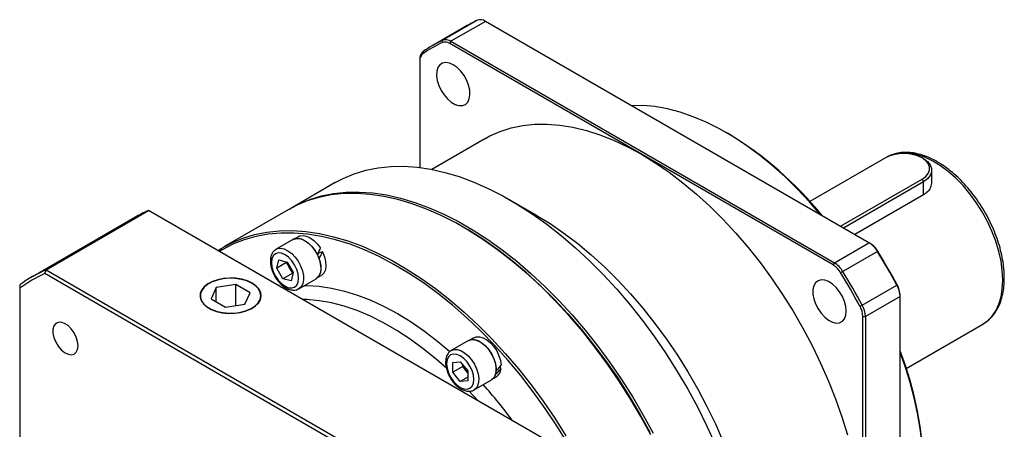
# Model space of a CAD drawing. Header units: millimetres. Extents: x 5914 to 7024, y -583 to 202.
# Tile 4 of 7: x 6243 to 6423, y -314 to -239. Entities that reach past the tile are written whole.
import ezdxf

# ---------------------------------------------------------------- set-up
doc = ezdxf.new("R2010")
doc.units = ezdxf.units.MM
doc.layers.add('1轮廓实线层', color=7, linetype='Continuous')

msp = doc.modelspace()

# ---------------------------------------------------------------- linework, layer by layer
at = {"layer": '1轮廓实线层', "linetype": 'Continuous', "lineweight": 30}
for p, q in [((6320.52, -243.08), (6326.85, -239.42)), ((6325.03, -240.37), (6318.7, -244.03)), ((6328.38, -239.62), (6322.04, -243.27)), ((6398.48, -280.09), (6328.38, -239.62)), ((6320.52, -243.08), (6320.44, -243.49)), ((6322.04, -243.27), (6321.81, -243.67)), ((6356.87, -263.9), (6321.81, -243.67)), ((6322.04, -243.27), (6392.15, -283.75)), ((6316.37, -246.55), (6316.37, -246.81)), ((6316.96, -245.13), (6316.9, -245.54)), ((6316.37, -246.81), (6316.37, -266.33)), ((6372.71, -260.15), (6372.35, -259.94)), ((6328.23, -261.07), (6318.52, -266.67)), ((6391.92, -284.14), (6356.87, -263.9)), ((6401.49, -264.59), (6387.67, -272.56)), ((6401.7, -264.47), (6401.68, -264.48)), ((6408.46, -264.74), (6408.19, -264.59)), ((6409.96, -269.09), (6409.96, -266.83)), ((6300.89, -269.09), (6292.74, -273.8)), ((6393.26, -277.07), (6408.19, -268.45)), ((6408.46, -268.92), (6393.8, -277.39)), ((6408.19, -268.45), (6408.46, -268.92)), ((6408.46, -271.32), (6408.46, -268.92)), ((6408.46, -271.32), (6395.88, -278.59)), ((6337.64, -275.01), (6332.89, -272.27)), ((6248, -285.02), (6266.73, -274.2)), ((6338.57, -315.68), (6266.73, -274.2)), ((6292.29, -274.06), (6280.52, -280.85)), ((6264.26, -275.46), (6245.52, -286.28)), ((6324.52, -277.36), (6324.29, -277.23)), ((6294.21, -278.93), (6293.54, -279.32)), ((6293.24, -279.45), (6290.08, -281.27)), ((6392.15, -283.75), (6398.48, -280.09)), ((6398.71, -280.22), (6398.48, -280.09)), ((6290.03, -281.3), (6290.08, -281.27)), ((6298.57, -281.76), (6297.82, -282)), ((6297.88, -281.98), (6297.83, -281.88)), ((6400.01, -281.65), (6393.67, -285.31)), ((6400.01, -281.65), (6400.08, -281.63)), ((6290.19, -284.73), (6290.59, -283.22)), ((6292, -283.69), (6290.19, -284.73)), ((6290.59, -283.22), (6292.11, -283.62)), ((6292, -283.69), (6292.02, -283.6)), ((6292.55, -284.65), (6292, -283.69)), ((6292.11, -283.62), (6293.22, -285.54)), ((6392.15, -283.75), (6391.92, -284.14)), ((6247.77, -285.73), (6248, -285.02)), ((6319.34, -327.04), (6247.77, -285.73)), ((6248, -285.02), (6319.84, -326.49)), ((6291.3, -286.65), (6290.19, -284.73)), ((6293.11, -285.61), (6291.3, -286.65)), ((6293.11, -285.61), (6292.55, -284.65)), ((6293.22, -285.54), (6292.81, -287.06)), ((6293.19, -285.63), (6293.11, -285.61)), ((6297.67, -286.46), (6298.33, -286.07)), ((6393.29, -285.54), (6393.67, -285.31)), ((6243.19, -287.8), (6243.19, -288.37)), ((6277.83, -287.51), (6277.79, -287.54)), ((6282.7, -287.71), (6279.13, -288.26)), ((6285.31, -289.21), (6282.7, -287.71)), ((6282.7, -291.53), (6282.7, -287.71)), ((6285.71, -287.54), (6285.66, -287.51)), ((6292.81, -287.06), (6291.3, -286.65)), ((6294.23, -288.48), (6297.4, -286.65)), ((6397.23, -291.48), (6403.57, -287.82)), ((6403.57, -287.82), (6403.63, -287.77)), ((6243.19, -288.37), (6243.19, -371.01)), ((6279.13, -288.26), (6278.18, -290.32)), ((6279.13, -290.87), (6279.13, -288.26)), ((6284.36, -291.28), (6285.31, -289.21)), ((6404.16, -289.92), (6404.16, -289.66)), ((6278.18, -290.32), (6280.79, -291.83)), ((6280.79, -291.83), (6284.36, -291.28)), ((6396.84, -291.69), (6397.23, -291.48)), ((6404.16, -289.92), (6397.82, -293.58)), ((6404.16, -370.88), (6404.16, -289.92)), ((6397.37, -334.06), (6397.37, -293.58)), ((6397.37, -293.58), (6397.82, -293.58)), ((6397.82, -293.58), (6397.82, -374.54)), ((6405.28, -303.05), (6419.29, -294.96)), ((6325.28, -297.94), (6322.11, -299.77)), ((6326.25, -297.43), (6325.58, -297.81)), ((6321.62, -300.21), (6321.51, -300.32)), ((6322.11, -299.77), (6322.16, -299.75)), ((6322.38, -301.95), (6323.74, -301.82)), ((6322.38, -303.76), (6322.38, -301.95)), ((6323.74, -301.82), (6325.1, -303.51)), ((6324.19, -302.71), (6324.19, -302.39)), ((6324.19, -302.71), (6322.38, -303.76)), ((6323.74, -305.44), (6322.38, -303.76)), ((6324.87, -303.56), (6324.19, -302.71)), ((6325.1, -303.84), (6324.87, -303.56)), ((6325.1, -303.51), (6325.1, -305.32)), ((6330.13, -304.18), (6330.07, -304.35)), ((6331.2, -303.08), (6330.9, -302.86)), ((6325.1, -304.66), (6323.74, -305.44)), ((6325.1, -305.32), (6323.74, -305.44)), ((6326.27, -306.98), (6329.44, -305.15)), ((6329.7, -304.95), (6330.37, -304.57))]:
    msp.add_line(p, q, dxfattribs=at)
at = {"layer": '1轮廓实线层', "linetype": 'Continuous', "lineweight": 30, "flags": 128}
for points in [[(6322.47, -247.56), (6321.76, -247.25), (6321.1, -247.15), (6320.51, -247.26), (6320.02, -247.57), (6319.66, -248.08), (6319.46, -248.74), (6319.42, -249.54), (6319.54, -250.41), (6319.82, -251.33), (6320.25, -252.23), (6320.79, -253.07), (6321.42, -253.8), (6322.11, -254.39), (6322.82, -254.8), (6323.51, -255.01), (6324.15, -255.01), (6324.69, -254.8), (6325.11, -254.38), (6325.39, -253.79), (6325.52, -253.06), (6325.48, -252.22), (6325.27, -251.31), (6324.92, -250.4), (6324.43, -249.52), (6323.84, -248.73), (6323.17, -248.07), (6322.47, -247.56)], [(6389.62, -274.97), (6387.59, -272.61), (6385.36, -270.24), (6383.07, -268), (6380.74, -265.92), (6378.37, -263.99), (6375.97, -262.23), (6373.56, -260.65), (6371.14, -259.26), (6368.72, -258.05), (6366.32, -257.04), (6363.95, -256.23), (6361.62, -255.62), (6359.33, -255.21), (6357.11, -255.02), (6355.07, -255.03)], [(6328.23, -261.07), (6329.14, -260.57), (6331.05, -259.73), (6333.06, -259.09), (6335.17, -258.66), (6337.36, -258.42), (6339.62, -258.4), (6341.96, -258.58), (6344.35, -258.97), (6346.8, -259.56), (6349.28, -260.35), (6351.79, -261.34), (6354.33, -262.53), (6356.87, -263.9)], [(6356.87, -263.9), (6359.41, -265.46), (6361.94, -267.2), (6364.46, -269.11), (6366.94, -271.19), (6369.38, -273.42), (6371.78, -275.8), (6374.11, -278.31), (6376.38, -280.95), (6378.57, -283.71), (6380.68, -286.58), (6382.69, -289.54), (6384.59, -292.59), (6386.39, -295.7), (6388.08, -298.88), (6389.64, -302.1), (6391.07, -305.36), (6392.36, -308.63), (6393.52, -311.92), (6394.53, -315.2)], [(6408.19, -268.45), (6408.85, -267.98), (6409.31, -267.42), (6409.54, -266.83), (6409.54, -266.21), (6409.31, -265.62), (6408.85, -265.07), (6408.19, -264.59), (6407.36, -264.21), (6406.4, -263.94), (6405.37, -263.8), (6404.31, -263.8), (6403.27, -263.94), (6402.32, -264.21), (6401.49, -264.59)], [(6422.94, -286.9), (6422.86, -285.22), (6422.62, -283.46), (6422.22, -281.65), (6421.66, -279.82), (6420.97, -277.99), (6420.13, -276.18), (6419.17, -274.42), (6418.1, -272.72), (6416.92, -271.12), (6415.67, -269.63), (6414.34, -268.27), (6412.97, -267.06), (6411.56, -266.01), (6410.14, -265.15), (6408.72, -264.47), (6407.33, -263.99), (6405.98, -263.72), (6404.69, -263.65), (6403.47, -263.8), (6402.35, -264.15), (6401.7, -264.47)], [(6300.89, -269.09), (6302.34, -268.33), (6304.37, -267.48), (6306.5, -266.83), (6308.73, -266.38), (6311.03, -266.14), (6313.42, -266.11), (6315.88, -266.27), (6318.39, -266.65), (6320.95, -267.22), (6323.56, -268), (6326.2, -268.98), (6328.87, -270.15), (6331.54, -271.51), (6334.22, -273.06), (6336.9, -274.79), (6339.57, -276.69), (6342.21, -278.76), (6344.81, -281), (6347.38, -283.38), (6349.89, -285.91), (6352.35, -288.58), (6354.73, -291.37), (6357.04, -294.28), (6359.27, -297.29), (6361.4, -300.4), (6363.43, -303.6), (6365.35, -306.86), (6367.16, -310.2), (6368.85, -313.58), (6370.42, -317)], [(6408.46, -264.74), (6409.17, -265.26), (6409.67, -265.86), (6409.93, -266.5), (6409.93, -267.17), (6409.67, -267.81), (6409.17, -268.41), (6408.46, -268.92)], [(6358.57, -315.16), (6356.76, -311.83), (6354.83, -308.56), (6352.8, -305.37), (6350.67, -302.26), (6348.44, -299.24), (6346.13, -296.33), (6343.75, -293.54), (6341.29, -290.88), (6338.78, -288.35), (6336.21, -285.96), (6333.61, -283.73), (6330.97, -281.66), (6328.3, -279.75), (6325.63, -278.02), (6322.94, -276.47), (6320.27, -275.11), (6317.6, -273.94), (6314.96, -272.97), (6312.36, -272.19), (6309.79, -271.61), (6307.28, -271.24), (6304.82, -271.07), (6302.44, -271.11), (6300.13, -271.35), (6297.9, -271.79), (6295.77, -272.44), (6293.74, -273.29), (6292.29, -274.06)], [(6292.51, -273.93), (6294.19, -273.03), (6296.22, -272.18), (6298.36, -271.53), (6300.58, -271.09), (6302.89, -270.85), (6305.28, -270.81), (6307.73, -270.98), (6310.24, -271.35), (6312.81, -271.93), (6315.42, -272.7), (6318.06, -273.68), (6320.72, -274.85), (6323.4, -276.21), (6326.08, -277.76), (6328.76, -279.49), (6331.42, -281.39), (6334.06, -283.47), (6336.67, -285.7), (6339.23, -288.08), (6341.75, -290.61), (6344.2, -293.28), (6346.59, -296.07), (6348.9, -298.98), (6351.12, -301.99), (6353.25, -305.1), (6355.28, -308.3), (6357.21, -311.57), (6359.02, -314.9)], [(6337.64, -275.01), (6340.18, -276.57), (6342.71, -278.31), (6345.22, -280.22), (6347.71, -282.29), (6350.15, -284.52), (6352.55, -286.9), (6354.88, -289.41), (6357.15, -292.06), (6359.34, -294.82), (6361.44, -297.68), (6363.45, -300.64), (6365.36, -303.69), (6367.16, -306.81), (6368.84, -309.98), (6370.4, -313.2), (6371.83, -316.46)], [(6279.42, -281.53), (6280.05, -281.13), (6281.97, -280.09), (6284, -279.24), (6286.14, -278.59), (6288.36, -278.14), (6290.67, -277.9), (6293.06, -277.86), (6295.51, -278.03), (6298.03, -278.4), (6300.59, -278.98), (6303.2, -279.76), (6305.84, -280.73), (6308.5, -281.91), (6311.18, -283.27), (6313.86, -284.82), (6316.54, -286.54), (6319.2, -288.45), (6321.84, -290.52), (6324.45, -292.75), (6327.01, -295.14), (6329.53, -297.67), (6331.98, -300.33), (6334.37, -303.13), (6336.68, -306.03), (6338.9, -309.05), (6341.03, -312.16), (6343.07, -315.35)], [(6343.41, -316.79), (6341.41, -313.55), (6339.3, -310.39), (6337.1, -307.33), (6334.81, -304.37), (6332.43, -301.53), (6329.99, -298.81), (6327.48, -296.23), (6324.92, -293.79), (6322.31, -291.5), (6319.67, -289.37), (6317, -287.41), (6314.31, -285.63), (6311.62, -284.03), (6308.93, -282.61), (6306.25, -281.39), (6303.59, -280.37), (6300.96, -279.54), (6298.38, -278.92), (6295.84, -278.51), (6293.36, -278.3), (6290.95, -278.3), (6288.62, -278.51), (6286.37, -278.93), (6284.22, -279.55), (6282.16, -280.37), (6280.22, -281.4), (6279.72, -281.7)], [(6294.21, -278.93), (6294.43, -278.83), (6295, -278.74), (6295.64, -278.85), (6296.32, -279.16), (6297, -279.66), (6297.63, -280.31), (6298.19, -281.08)], [(6324.52, -277.36), (6325.18, -277.75), (6327.88, -279.44), (6330.56, -281.32), (6333.21, -283.36), (6335.84, -285.57), (6338.43, -287.93), (6340.96, -290.45), (6343.44, -293.1), (6345.85, -295.88), (6348.18, -298.79), (6350.43, -301.8), (6352.59, -304.91), (6354.64, -308.11), (6356.59, -311.38), (6358.42, -314.72)], [(6358.42, -314.72), (6356.59, -311.38), (6354.64, -308.11), (6352.59, -304.91), (6350.43, -301.8), (6348.18, -298.79), (6345.85, -295.88), (6343.44, -293.1), (6340.96, -290.45), (6338.43, -287.93), (6335.84, -285.57), (6333.21, -283.36), (6330.56, -281.32), (6327.88, -279.44), (6325.18, -277.75), (6324.52, -277.36)], [(6293.24, -279.45), (6293.5, -279.33), (6294.08, -279.25), (6294.73, -279.38), (6295.41, -279.7), (6296.08, -280.21), (6296.72, -280.87), (6297.28, -281.64), (6297.73, -282.49), (6298.06, -283.37), (6298.23, -284.24), (6298.25, -285.04), (6298.12, -285.73), (6297.83, -286.28), (6297.4, -286.65), (6297.4, -286.65)], [(6293.26, -279.48), (6293.38, -279.42), (6293.93, -279.29), (6294.57, -279.36), (6295.24, -279.64), (6295.92, -280.1), (6296.56, -280.72), (6297.14, -281.47), (6297.62, -282.31)], [(6289.3, -284.49), (6289.55, -285.33), (6289.94, -286.16), (6290.46, -286.91), (6291.06, -287.54), (6291.7, -288.01), (6292.35, -288.29), (6292.95, -288.35), (6293.46, -288.19), (6293.86, -287.82), (6294.11, -287.27), (6294.19, -286.58), (6294.11, -285.78), (6293.86, -284.95), (6293.46, -284.12), (6292.95, -283.37), (6292.35, -282.73), (6291.7, -282.26), (6291.06, -281.99), (6290.46, -281.93), (6289.94, -282.09), (6289.55, -282.46), (6289.3, -283.01), (6289.21, -283.7), (6289.3, -284.49)], [(6290.08, -281.27), (6290.33, -281.16), (6290.91, -281.08), (6291.56, -281.21), (6292.24, -281.53), (6292.92, -282.04), (6293.55, -282.69), (6294.11, -283.47), (6294.56, -284.32), (6294.89, -285.2), (6295.07, -286.07), (6295.09, -286.87), (6294.95, -287.56), (6294.66, -288.11), (6294.23, -288.48), (6294.2, -288.5)], [(6298.57, -281.76), (6298.93, -282.64), (6299.13, -283.51), (6299.19, -284.32), (6299.08, -285.04), (6298.82, -285.61), (6298.42, -286.02), (6298.33, -286.07)], [(6297.92, -283.02), (6298.15, -283.89), (6298.24, -284.72), (6298.16, -285.46), (6297.93, -286.06), (6297.55, -286.5), (6297.38, -286.62)], [(6285.71, -287.48), (6284.83, -287.07), (6283.82, -286.76), (6282.73, -286.58), (6281.6, -286.54), (6280.48, -286.62), (6279.41, -286.83), (6278.43, -287.16), (6277.59, -287.6), (6276.92, -288.13), (6276.45, -288.72), (6276.19, -289.36), (6276.16, -290.01), (6276.36, -290.66), (6276.78, -291.26), (6277.41, -291.81), (6278.21, -292.27), (6279.15, -292.63), (6280.21, -292.87), (6281.32, -292.99), (6282.45, -292.97), (6283.56, -292.83), (6284.59, -292.55), (6285.5, -292.17), (6286.26, -291.68), (6286.83, -291.12), (6287.2, -290.5), (6287.34, -289.85), (6287.26, -289.2), (6286.95, -288.57), (6286.42, -287.99), (6285.71, -287.48)], [(6280.31, -292.85), (6281.42, -292.96), (6282.54, -292.93), (6283.62, -292.77), (6284.63, -292.49), (6285.52, -292.1), (6286.26, -291.61), (6286.81, -291.05), (6287.16, -290.44), (6287.28, -289.79), (6287.18, -289.15), (6286.85, -288.53), (6286.31, -287.96), (6285.59, -287.47), (6284.71, -287.07), (6283.71, -286.78), (6282.63, -286.61), (6281.51, -286.57), (6280.4, -286.67), (6279.35, -286.89), (6278.4, -287.22), (6277.58, -287.67), (6276.93, -288.19), (6276.48, -288.78), (6276.24, -289.42), (6276.24, -290.06), (6276.45, -290.7), (6276.88, -291.29), (6277.52, -291.83), (6278.32, -292.28), (6279.27, -292.62), (6280.31, -292.85)], [(6295.21, -287.92), (6295.68, -287.92), (6297.92, -288.04), (6300.22, -288.36), (6302.57, -288.9), (6304.96, -289.64), (6307.39, -290.57), (6309.84, -291.71), (6312.29, -293.03), (6314.75, -294.54), (6317.2, -296.23), (6319.62, -298.1), (6321.84, -299.97)], [(6394.32, -292.57), (6394.24, -291.71), (6394, -290.8), (6393.61, -289.89), (6393.09, -289.03), (6392.48, -288.27), (6391.8, -287.64), (6391.09, -287.19), (6390.39, -286.92), (6389.74, -286.87), (6389.17, -287.03), (6388.72, -287.4), (6388.4, -287.95), (6388.23, -288.65), (6388.23, -289.47), (6388.4, -290.36), (6388.72, -291.27), (6389.17, -292.17), (6389.74, -292.98), (6390.39, -293.68), (6391.09, -294.23), (6391.8, -294.59), (6392.48, -294.75), (6393.09, -294.69), (6393.61, -294.43), (6394, -293.97), (6394.24, -293.34), (6394.32, -292.57)], [(6419.29, -294.96), (6420.13, -294.38), (6420.97, -293.53), (6421.66, -292.5), (6422.22, -291.31), (6422.62, -289.97), (6422.86, -288.49), (6422.94, -286.9)], [(6291.22, -288.34), (6291.42, -288.3), (6291.82, -288.22)], [(6321.27, -303.09), (6319.33, -301.37), (6316.96, -299.44), (6314.56, -297.69), (6312.14, -296.11), (6309.73, -294.71), (6307.31, -293.5), (6304.91, -292.49), (6302.54, -291.68), (6300.21, -291.07), (6297.92, -290.67), (6295.7, -290.47), (6294.88, -290.45)], [(6253.86, -298.9), (6253.78, -298.14), (6253.53, -297.33), (6253.13, -296.53), (6252.62, -295.82), (6252.03, -295.23), (6251.4, -294.82), (6250.78, -294.61), (6250.22, -294.63), (6249.77, -294.86), (6249.44, -295.29), (6249.27, -295.89), (6249.27, -296.61), (6249.44, -297.41), (6249.77, -298.22), (6250.22, -298.98), (6250.78, -299.64), (6251.4, -300.14), (6252.03, -300.45), (6252.62, -300.55), (6253.13, -300.43), (6253.53, -300.09), (6253.78, -299.57), (6253.86, -298.9)], [(6325.28, -297.94), (6325.75, -297.77), (6326.36, -297.77), (6327.02, -297.97), (6327.7, -298.37), (6328.37, -298.93), (6328.98, -299.64), (6329.5, -300.45), (6329.91, -301.32), (6330.18, -302.2), (6330.3, -303.04), (6330.26, -303.81), (6330.06, -304.45), (6329.72, -304.94), (6329.44, -305.15)], [(6325.36, -297.94), (6325.6, -297.85), (6326.19, -297.79), (6326.84, -297.93), (6327.52, -298.27), (6328.19, -298.8), (6328.82, -299.47), (6329.36, -300.25), (6329.8, -301.11), (6330.1, -301.99), (6330.26, -302.84), (6330.25, -303.63)], [(6326.25, -297.43), (6326.66, -297.27), (6327.26, -297.25), (6327.92, -297.43), (6328.6, -297.81), (6329.26, -298.37), (6329.88, -299.06), (6330.41, -299.86), (6330.82, -300.73), (6331.1, -301.61), (6331.22, -302.45)], [(6321.59, -300.95), (6321.34, -301.5), (6321.25, -302.2), (6321.34, -302.99), (6321.59, -303.83), (6321.98, -304.65), (6322.5, -305.41), (6323.1, -306.04), (6323.74, -306.51), (6324.39, -306.78), (6324.99, -306.84), (6325.5, -306.68), (6325.9, -306.32), (6326.15, -305.77), (6326.23, -305.07), (6326.15, -304.28), (6325.9, -303.44), (6325.5, -302.62), (6324.99, -301.86), (6324.39, -301.23), (6323.74, -300.76), (6323.1, -300.49), (6322.5, -300.43), (6321.98, -300.59), (6321.59, -300.95)], [(6322.16, -299.75), (6322.58, -299.6), (6323.19, -299.6), (6323.85, -299.8), (6324.54, -300.2), (6325.2, -300.76), (6325.81, -301.47), (6326.33, -302.28), (6326.74, -303.15), (6327.01, -304.03), (6327.13, -304.87), (6327.09, -305.64), (6326.89, -306.28), (6326.55, -306.76), (6326.31, -306.96)], [(6325.1, -303.81), (6325.03, -303.74), (6324.87, -303.56)], [(6326.99, -308.99), (6326.17, -308.07), (6325.33, -307.14)]]:
    msp.add_lwpolyline(points, dxfattribs=at)
at = {"layer": '1轮廓实线层', "linetype": 'Continuous', "lineweight": 30}
for centre, radius, start, end in [((6337.86, -262.59), 25.66, 115.4068, 119.9951), ((6327.42, -240.98), 1.66, 55.0383, 110.1421), ((6321.09, -244.64), 1.66, 55.0383, 110.1421), ((6331.39, -266.55), 25.53, 115.4053, 124.6055), ((6331.51, -266.23), 25.63, 115.4053, 124.6055), ((6320.96, -244.89), 1.5, 55.0377, 110.1429), ((6318.02, -246.41), 1.66, 129.8687, 184.9644), ((6317.86, -246.68), 1.5, 129.8696, 184.9634), ((6339.33, -315.76), 64.87, 38.7829, 59.0229), ((6277.1, -297.71), 25.7, 113.7962, 119.9922), ((6396.09, -283.95), 4.55, 30.4219, 58.1901), ((6396.55, -283.7), 4.09, 30.4214, 58.1905), ((6286.69, -351.19), 132.96, 28.4654, 31.5346), ((6287.23, -350.87), 132.4, 28.4654, 31.5346), ((6295.22, -283.09), 3.09, 193.5187, 210.2836), ((6389.77, -287.62), 4.09, 30.4214, 58.1905), ((6389.75, -287.61), 4.55, 30.4219, 58.1901), ((6258.35, -308.5), 25.66, 113.7932, 126.2176), ((6258.16, -309), 25.48, 114.0436, 125.9672), ((6295.24, -283.12), 3.09, 209.7155, 226.4828), ((6280.44, -354.79), 132.4, 28.4654, 31.5346), ((6280.35, -354.85), 132.96, 28.4654, 31.5346), ((6399.62, -290.06), 4.55, 1.8117, 29.5777), ((6400.07, -289.79), 4.09, 1.8117, 29.5777), ((6393.28, -293.72), 4.55, 1.8117, 29.5777), ((6393.28, -293.71), 4.09, 1.8117, 29.5777), ((6342.92, -323.47), 65.64, 1.0916, 21.1019), ((6342.31, -323.9), 66.25, 1.0876, 21.0034), ((6327.41, -301.52), 3.25, 198.4438, 218.7853), ((6329.34, -303.01), 1.86, 303.5672, 357.9478), ((6264.5, -363.24), 85.44, 36.2902, 42.0525)]:
    msp.add_arc(centre, radius, start, end, dxfattribs=at)
for centre, major_axis, ratio, start_param, end_param in [((6295.32, -283.05), (3.7, 6.59), 0.22321, 4.948981, 5.138378), ((6296.27, -282.5), (2.5, 4.44), 0.22321, 4.875404, 4.948981), ((6296.27, -282.5), (3.7, 6.59), 0.22321, 4.759584, 4.948981), ((6327.36, -301.54), (5.56, 5.92), 0.435913, 4.769322, 4.958719), ((6328.31, -301), (5.56, 5.92), 0.435913, 4.579926, 4.769322)]:
    msp.add_ellipse(centre, major_axis=major_axis, ratio=ratio, start_param=start_param, end_param=end_param, dxfattribs=at)
for points, knots in [([(6419.24, -294.97), (6419.5, -294.82), (6420.09, -294.47), (6420.88, -293.73), (6421.61, -292.79), (6422.22, -291.71), (6422.69, -290.48), (6423.02, -289.13), (6423.19, -287.79), (6423.23, -286.63), (6423.2, -285.42), (6423.07, -284.03), (6422.77, -282.33), (6422.34, -280.61), (6421.76, -278.88), (6421.06, -277.16), (6420.24, -275.47), (6419.31, -273.82), (6418.28, -272.25), (6417.16, -270.76), (6415.97, -269.36), (6414.71, -268.09), (6413.4, -266.95), (6412.06, -265.95), (6410.69, -265.11), (6409.31, -264.44), (6407.95, -263.95), (6406.6, -263.64), (6405.29, -263.53), (6404.04, -263.62), (6402.89, -263.91), (6402.08, -264.22), (6401.7, -264.48), (6401.64, -264.53)], [0, 0, 0, 0, 0.025823, 0.058607, 0.091512, 0.124766, 0.158465, 0.192568, 0.226954, 0.252598, 0.270909, 0.305501, 0.340064, 0.374587, 0.40907, 0.443521, 0.47795, 0.512369, 0.546791, 0.581226, 0.615686, 0.650185, 0.684735, 0.719348, 0.754026, 0.788763, 0.823519, 0.858204, 0.892684, 0.926801, 0.960435, 0.993595, 1, 1, 1, 1]), ([(6409.93, -268.91), (6409.9, -269.27), (6409.83, -270.03), (6409.19, -270.85), (6408.63, -271.21), (6408.46, -271.32)], [0, 0, 0, 0, 0.380454, 0.814807, 1, 1, 1, 1]), ([(6290.02, -281.32), (6289.89, -281.42), (6289.59, -281.63), (6289.27, -282.13), (6289.07, -282.76), (6288.99, -283.51), (6289.08, -284.07), (6289.12, -284.36)], [0, 0, 0, 0, 0.16038, 0.354821, 0.554903, 0.765933, 1, 1, 1, 1]), ([(6289.12, -284.36), (6289.16, -284.51), (6289.26, -284.94), (6289.53, -285.66), (6289.97, -286.47), (6290.51, -287.21), (6291.14, -287.84), (6291.82, -288.33), (6292.51, -288.64), (6293.17, -288.75), (6293.74, -288.72), (6294.04, -288.56), (6294.17, -288.49)], [0, 0, 0, 0, 0.059253, 0.17017, 0.280858, 0.391697, 0.503112, 0.615688, 0.729862, 0.831661, 0.92833, 1, 1, 1, 1]), ([(6321.51, -300.32), (6321.45, -300.44), (6321.26, -300.73), (6321.1, -301.3), (6321.04, -302.04), (6321.14, -302.86), (6321.38, -303.71), (6321.76, -304.54), (6322.26, -305.33), (6322.84, -306.02), (6323.49, -306.58), (6324.19, -307), (6324.89, -307.22), (6325.53, -307.24), (6326.02, -307.14), (6326.24, -306.98), (6326.3, -306.93)], [0, 0, 0, 0, 0.04495, 0.118394, 0.194713, 0.273691, 0.353084, 0.432216, 0.51127, 0.590581, 0.670489, 0.751413, 0.833409, 0.904061, 0.97185, 1, 1, 1, 1]), ([(6322.18, -299.76), (6322.09, -299.8), (6321.87, -299.9), (6321.71, -300.1), (6321.62, -300.21)], [0, 0, 0, 0, 0.4172494, 1, 1, 1, 1])]:
    msp.add_open_spline(points, degree=3, knots=knots, dxfattribs=at)

doc.saveas('drawing.dxf')
